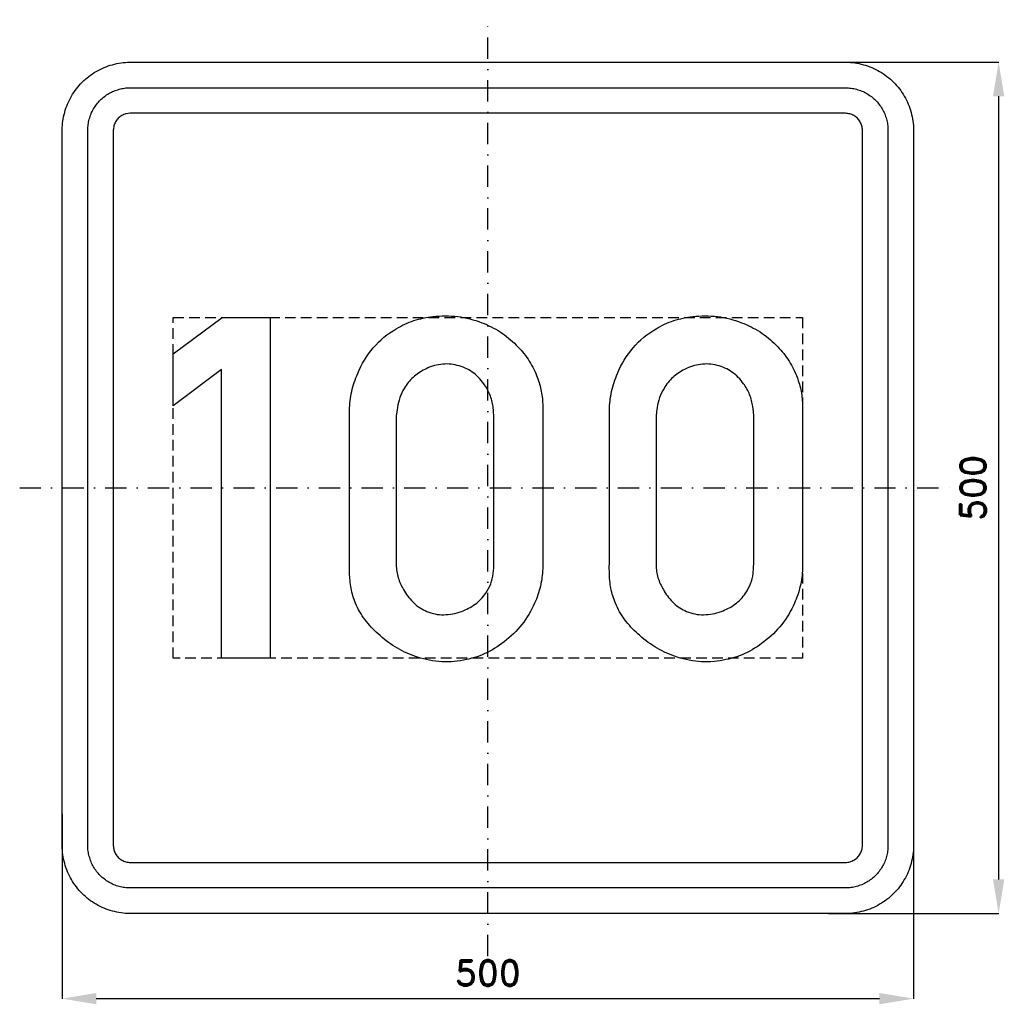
# Model space of a CAD drawing. Header units: millimetres. Extents: x -275 to 303, y -303 to 275.
import ezdxf

# ---------------------------------------------------------------- set-up
doc = ezdxf.new("R2010")
doc.units = ezdxf.units.MM
doc.header["$LTSCALE"] = 5
doc.linetypes.add('ČERCHOVANÁX2', pattern=[2, 1, -0.5, 0, -0.5])
doc.linetypes.add('ČÁRKOVANÁX2', pattern=[1.5, 1, -0.5])
doc.layers.add('Kóty', color=2, linetype='Continuous')
doc.layers.add('Značka', color=7, linetype='Continuous')
doc.styles.get("Standard").update_dxf_attribs({"font": 'romand.shx', "height": 15})
doc.dimstyles.get("Standard").update_dxf_attribs({"dimtxt": 15, "dimasz": 20, "dimexe": 0.18, "dimexo": 0.0625, "dimgap": 7.5, "dimtad": 1, "dimdec": 0, "dimzin": 0, "dimdsep": 46, "dimtxsty": 'Standard', "dimcen": 0.09, "dimadec": 0, "dimazin": 0, "dimtfac": 1, "dimtdec": 0, "dimtofl": 0, "dimtmove": 0, "dimatfit": 3, "dimfxl": 1, "dimtolj": 1, "dimtzin": 0, "dimarcsym": 0})

# ---------------------------------------------------------------- blocks, each defined once
blk = doc.blocks.new('*D0')
at = {"layer": 'Defpoints', "color": 0, "transparency": 16777216}
for p in [(197.45, 250), (200.02, -250), (300, -250)]:
    blk.add_point(p, dxfattribs=at)
at = {"layer": 'Kóty', "color": 0, "lineweight": -2, "transparency": 16777216}
for p, q in [((197.51, 250), (300.18, 250)), ((300, 230), (300, -230)), ((200.08, -250), (300.18, -250))]:
    blk.add_line(p, q, dxfattribs=at)
at = {"layer": 'Kóty', "color": 0, "transparency": 16777216}
for points in [[(296.67, 230), (303.33, 230), (300, 250)], [(296.67, -230), (303.33, -230), (300, -250)]]:
    blk.add_solid(points, dxfattribs=at)
at = {"layer": 'Kóty', "color": 0, "transparency": 16777216, "insert": (285, 0), "char_height": 15, "attachment_point": 5, "rotation": 90}
blk.add_mtext('\\A1;500', dxfattribs=at)
blk = doc.blocks.new('*D1')
at = {"layer": 'Defpoints', "color": 0, "transparency": 16777216}
for p in [(-250, -191.31), (250, -210), (250, -300)]:
    blk.add_point(p, dxfattribs=at)
at = {"layer": 'Kóty', "color": 0, "lineweight": -2, "transparency": 16777216}
for p, q in [((-250, -191.37), (-250, -300.18)), ((250, -210.06), (250, -300.18)), ((-230, -300), (230, -300))]:
    blk.add_line(p, q, dxfattribs=at)
at = {"layer": 'Kóty', "color": 0, "transparency": 16777216}
for points in [[(-230, -296.67), (-230, -303.33), (-250, -300)], [(230, -296.67), (230, -303.33), (250, -300)]]:
    blk.add_solid(points, dxfattribs=at)
at = {"layer": 'Kóty', "color": 0, "transparency": 16777216, "insert": (0, -285), "char_height": 15, "attachment_point": 5}
blk.add_mtext('\\A1;500', dxfattribs=at)

msp = doc.modelspace()

# ---------------------------------------------------------------- linework, layer by layer
at = {"layer": 'Značka', "color": 6, "linetype": 'ČERCHOVANÁX2', "ltscale": 2.5}
for points in [[(0, -275), (0, 275)], [(-275, 0), (275, 0)]]:
    msp.add_lwpolyline(points, dxfattribs=at)
at = {"layer": 'Značka', "color": 5}
for points in [[(-210, -250), (-210.157, -250), (-210.314, -249.999, -0.0321795), (-215.479, -249.637, -0.0354417), (-220.555, -248.582, -0.0362703), (-225.464, -246.923, -0.0344214), (-230.091, -244.589, -0.0337228), (-234.402, -241.714, -0.0340857), (-238.284, -238.284, -0.0342101), (-241.717, -234.403, -0.0342303), (-244.589, -230.091, -0.0340422), (-246.906, -225.46, -0.0334123), (-248.582, -220.555, -0.0341272), (-249.654, -215.477, -0.0367437), (-249.999, -210.314), (-250, -210.157), (-250, -210), (-250, 210), (-250, 210.157), (-249.999, 210.314, -0.0321794), (-249.637, 215.479, -0.0354442), (-248.582, 220.555, -0.0362649), (-246.923, 225.464, -0.0344166), (-244.589, 230.091, -0.0337177), (-241.714, 234.402, -0.0340796), (-238.284, 238.284, -0.0342128), (-234.403, 241.717, -0.0342224), (-230.091, 244.589, -0.0340475), (-225.46, 246.906, -0.033405), (-220.555, 248.582, -0.0341289), (-215.477, 249.654, -0.0367407), (-210.314, 249.999), (-210.157, 250), (-210, 250), (210, 250), (210.157, 250), (210.314, 249.999, -0.0321794), (215.479, 249.637, -0.0354428), (220.555, 248.582, -0.0362594), (225.464, 246.923, -0.0344088), (230.091, 244.589, -0.0337189), (234.402, 241.714, -0.0340731), (238.284, 238.284, -0.0342144), (241.717, 234.403, -0.0342259), (244.589, 230.091, -0.0340499), (246.906, 225.46, -0.0334066), (248.582, 220.555, -0.0341277), (249.654, 215.477, -0.0367414), (249.999, 210.314), (250, 210.157), (250, 210), (250, -210), (250, -210.157), (249.999, -210.314, -0.0321795), (249.637, -215.479, -0.0354421), (248.582, -220.555, -0.0362592), (246.923, -225.464, -0.0344116), (244.589, -230.091, -0.033722), (241.714, -234.402, -0.0340791), (238.284, -238.284, -0.0342076), (234.403, -241.717, -0.0342334), (230.091, -244.589, -0.0340472), (225.46, -246.906, -0.0334177), (220.555, -248.582, -0.0341277), (215.477, -249.654, -0.0367473), (210.314, -249.999), (210.157, -250), (210, -250), (-210, -250)], [(-210, -235), (-210.098, -235), (-210.196, -234.999, -0.0321795), (-213.424, -234.773, -0.0354416), (-216.597, -234.114, -0.0362629), (-219.665, -233.077, -0.0344152), (-222.557, -231.618, -0.0337193), (-225.251, -229.821, -0.034085), (-227.678, -227.678, -0.0342046), (-229.823, -225.252, -0.034229), (-231.618, -222.557, -0.0340469), (-233.066, -219.663, -0.0334131), (-234.114, -216.597, -0.0341266), (-234.784, -213.423, -0.0367459), (-234.999, -210.196), (-235, -210.098), (-235, -210), (-235, 210), (-235, 210.098), (-234.999, 210.196, -0.0321788), (-234.773, 213.424, -0.0354481), (-234.114, 216.597, -0.0362683), (-233.077, 219.665, -0.0344122), (-231.618, 222.557, -0.0337222), (-229.821, 225.251, -0.0340955), (-227.678, 227.678, -0.0341878), (-225.252, 229.823, -0.0342259), (-222.557, 231.618, -0.0340259), (-219.663, 233.066, -0.0334071), (-216.597, 234.114, -0.0341381), (-213.423, 234.784, -0.0367365), (-210.196, 234.999), (-210.098, 235), (-210, 235), (210, 235), (210.098, 235), (210.196, 234.999, -0.0321976), (213.424, 234.773, -0.0354366), (216.597, 234.114, -0.0362483), (219.665, 233.077, -0.0343996), (222.557, 231.618, -0.0337259), (225.251, 229.821, -0.0340903), (227.678, 227.678, -0.0341924), (229.823, 225.252, -0.0342246), (231.618, 222.557, -0.0340342), (233.066, 219.663, -0.033413), (234.114, 216.597, -0.0341406), (234.784, 213.423, -0.0367343), (234.999, 210.196), (235, 210.098), (235, 210), (235, -210), (235, -210.098), (234.999, -210.196, -0.0321983), (234.773, -213.424, -0.0354324), (234.114, -216.597, -0.0362459), (233.077, -219.665, -0.0344078), (231.618, -222.557, -0.0337232), (229.821, -225.251, -0.034081), (227.678, -227.678, -0.0342138), (225.252, -229.823, -0.0342285), (222.557, -231.618, -0.0340468), (219.663, -233.066, -0.0334175), (216.597, -234.114, -0.0341268), (213.423, -234.784, -0.036739), (210.196, -234.999), (210.098, -235), (210, -235), (-210, -235)], [(-210, -220), (210, -220), (210.039, -220), (210.079, -220, 0.032183), (211.37, -219.909, 0.0354467), (212.639, -219.646, 0.0362744), (213.866, -219.231, 0.0344144), (215.023, -218.647, 0.033745), (216.1, -217.928, 0.0340968), (217.071, -217.071, 0.0341871), (217.929, -216.101, 0.0342063), (218.647, -215.023, 0.0340292), (219.227, -213.865, 0.0334622), (219.646, -212.639, 0.0341275), (219.914, -211.369, 0.036765), (220, -210.079), (220, -210.039), (220, -210), (220, 210), (220, 210.039), (220, 210.079, 0.032183), (219.909, 211.37, 0.0354928), (219.646, 212.639, 0.0362965), (219.231, 213.866, 0.0344255), (218.647, 215.023, 0.0337541), (217.928, 216.1, 0.0340968), (217.071, 217.071, 0.0342115), (216.101, 217.929, 0.0341795), (215.023, 218.647, 0.0340137), (213.865, 219.227, 0.0334698), (212.639, 219.646, 0.0341235), (211.369, 219.914, 0.0367638), (210.079, 220), (210.039, 220), (210, 220), (-210, 220), (-210.039, 220), (-210.079, 220), (-211.37, 219.909), (-212.639, 219.646, 0.0362814), (-213.866, 219.231, 0.0344198), (-215.023, 218.647, 0.033728), (-216.1, 217.928, 0.0340771), (-217.071, 217.071, 0.0342342), (-217.929, 216.101, 0.0342041), (-218.647, 215.023, 0.0340291), (-219.227, 213.865, 0.0334198), (-219.646, 212.639, 0.0341179), (-219.914, 211.369, 0.0367402), (-220, 210.079), (-220, 210.039), (-220, 210), (-220, -210), (-220, -210.039), (-220, -210.079, 0.0321735), (-219.909, -211.37, 0.0354428), (-219.646, -212.639, 0.0362649), (-219.231, -213.866, 0.0344139), (-218.647, -215.023, 0.0337189), (-217.928, -216.1, 0.0340819), (-217.071, -217.071, 0.0342185), (-216.101, -217.929, 0.0342259), (-215.023, -218.647, 0.0340499), (-213.865, -219.227, 0.0334066), (-212.639, -219.646, 0.0341277), (-211.369, -219.914, 0.0367414), (-210.079, -220), (-210.039, -220), (-210, -220)], [(-81.25, 42.083), (-81.26, 43.875), (-81.25, 45.667, -0.0490275), (-79.94, 56.603, -0.0499794), (-76.48, 67.167, -0.0795238), (-67.29, 82.258, -0.0890801), (-53.79, 93.438, -0.0597951), (-43.46, 98.22, -0.0520121), (-32.29, 100.604, -0.0620177), (-17.73, 100.623, -0.064504), (-3.65, 97.021, -0.0554358), (7.24, 91.574, -0.0554971), (16.67, 83.875, -0.0511117), (23.59, 75.553, -0.0548763), (28.6, 65.979, -0.0452129), (31.16, 57.763, -0.0460021), (32.19, 49.25), (32.24, 46.27), (32.19, 43.292), (32.19, -43.875), (32.2, -45.667), (32.19, -47.458, -0.0517983), (30.84, -57.824, -0.049703), (27.42, -67.771, -0.0667777), (19.97, -80.289, -0.0659008), (9.5, -90.437, -0.0610888), (-1.77, -97.314, -0.0641434), (-14.37, -101.187, -0.0696631), (-28.88, -101.96, -0.0674495), (-43.04, -98.812, -0.0568098), (-54.46, -93.405, -0.0495774), (-64.54, -85.667, -0.0480543), (-72.16, -77.414, -0.0658827), (-77.67, -67.771, -0.0547831), (-80.32, -59.002, -0.0423539), (-81.25, -49.854), (-81.29, -46.86), (-81.25, -43.875), (-81.25, 42.083)], [(71.35, 42.083), (71.34, 43.875), (71.35, 45.667, -0.0490275), (72.66, 56.603, -0.0499794), (76.13, 67.167, -0.0795362), (85.31, 82.258, -0.089088), (98.81, 93.438, -0.0597873), (109.15, 98.22, -0.0520065), (120.31, 100.604, -0.0620177), (134.88, 100.623, -0.0645009), (148.96, 97.021, -0.0554438), (159.85, 91.574, -0.0554853), (169.27, 83.875, -0.0511283), (176.19, 75.553, -0.0548968), (181.21, 65.979, -0.0452396), (183.77, 57.763, -0.0459456), (184.79, 49.25), (184.84, 46.27), (184.79, 43.292), (184.79, -43.875), (184.81, -45.667), (184.79, -47.458, -0.051752), (183.44, -57.824, -0.0496807), (180.02, -67.771, -0.0667927), (172.57, -80.289, -0.0659008), (162.1, -90.437, -0.0610888), (150.83, -97.314, -0.0641434), (138.23, -101.187, -0.0696631), (123.72, -101.96, -0.0674568), (109.56, -98.812, -0.0568098), (98.14, -93.405, -0.0496008), (88.06, -85.667, -0.0480543), (80.44, -77.414, -0.0658827), (74.94, -67.771, -0.0547831), (72.28, -59.002, -0.0423539), (71.35, -49.854), (71.32, -46.86), (71.35, -43.875), (71.35, 42.083)], [(-53.79, 42.083), (-53.79, -43.875), (-53.81, -45.074), (-53.79, -46.271, 0.0738654), (-52.39, -53.675, 0.0595269), (-49.02, -60.604, 0.0707373), (-43.35, -67.729, 0.0945724), (-35.87, -72.542, 0.108407), (-25.87, -74.517, 0.0875548), (-15.58, -72.542, 0.0781458), (-7.45, -68.314, 0.0881662), (-1.25, -61.792, 0.0617908), (1.66, -56.343, 0.0612064), (3.17, -50.375), (3.45, -47.132), (3.52, -43.875), (3.52, 42.083), (3.33, 44.912), (3.02, 47.729, 0.0583308), (1.13, 54.766, 0.0646839), (-2.44, 61.188, 0.0880875), (-9.22, 68.016, 0.0979012), (-17.96, 71.938, 0.0998421), (-27.69, 72.549, 0.0882693), (-37.06, 69.563, 0.0741617), (-43.96, 64.877, 0.0756883), (-49.12, 58.438, 0.0525839), (-51.7, 53.028, 0.0460779), (-53.17, 47.229), (-53.53, 44.661), (-53.79, 42.083)], [(98.81, 42.083), (98.81, -43.875), (98.8, -45.074), (98.81, -46.271, 0.0738654), (100.21, -53.675, 0.0594994), (103.58, -60.604, 0.0707152), (109.25, -67.729, 0.0945724), (116.73, -72.542, 0.108407), (126.73, -74.517, 0.0875524), (137.02, -72.542, 0.0781704), (145.15, -68.314, 0.0881842), (151.35, -61.792, 0.0617211), (154.27, -56.343, 0.0611686), (155.77, -50.375), (156.06, -47.132), (156.13, -43.875), (156.13, 42.083), (155.94, 44.912), (155.63, 47.729, 0.0582979), (153.74, 54.766, 0.0647141), (150.17, 61.188, 0.0880875), (143.38, 68.016, 0.0978885), (134.65, 71.938, 0.0998431), (124.92, 72.549, 0.0882844), (115.54, 69.563, 0.0741617), (108.64, 64.877, 0.0756883), (103.48, 58.438, 0.0525839), (100.9, 53.028, 0.0460779), (99.44, 47.229), (99.08, 44.661), (98.81, 42.083)]]:
    msp.add_lwpolyline(points, format="xyb", dxfattribs=at)
msp.add_lwpolyline([(-156.4, -100), (-156.4, 69.625), (-184.79, 48.271), (-184.79, 78.646), (-156.1, 100.021), (-127.92, 100.021), (-127.92, -100), (-156.4, -100)], dxfattribs=at)
at = {"layer": 'Značka', "color": 6, "linetype": 'ČÁRKOVANÁX2', "ltscale": 1.25}
msp.add_lwpolyline([(-184.79, -100), (-184.79, 100), (184.79, 100), (184.79, -100), (-184.79, -100)], dxfattribs=at)

# ---------------------------------------------------------------- dimensions: what is measured, and where the dimension line sits
at = {"layer": 'Kóty'}
dim = msp.add_linear_dim(base=(300, -250), p1=(197.45, 250), p2=(200.015, -250), angle=90, dimstyle='Standard', dxfattribs=at)
dim.commit()
dim.dimension.update_dxf_attribs({"geometry": '*D0', "text_midpoint": (285, 0)})
dim = msp.add_linear_dim(base=(250, -300), p1=(-250, -191.308), p2=(250, -210), dimstyle='Standard', dxfattribs=at)
dim.commit()
dim.dimension.update_dxf_attribs({"geometry": '*D1', "text_midpoint": (0, -285)})

doc.saveas('drawing.dxf')
